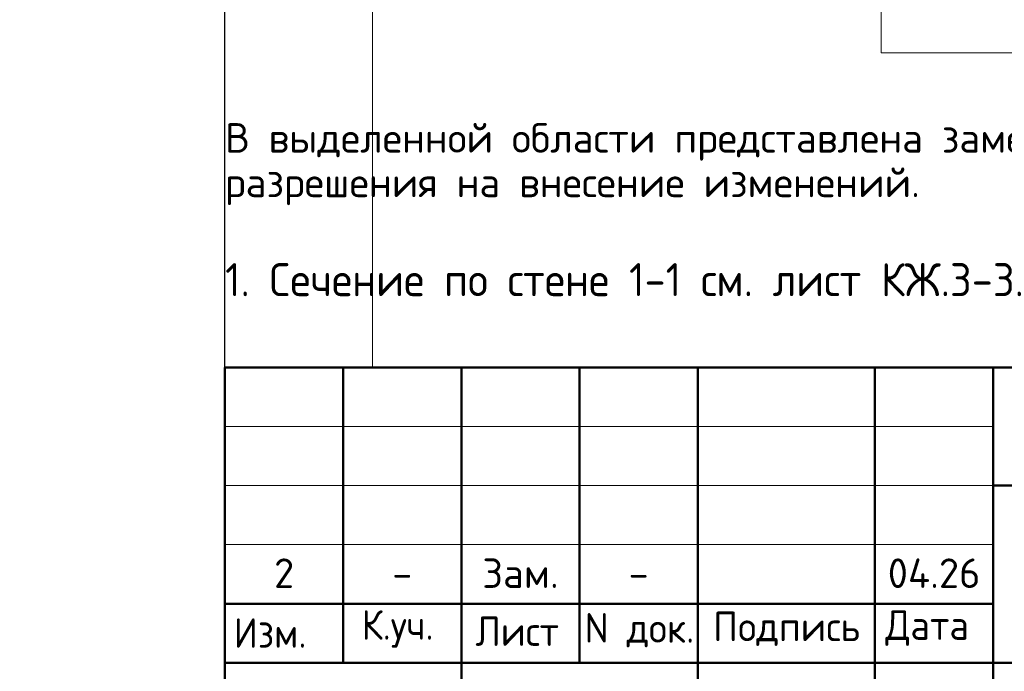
# Model space of a CAD drawing. Header units: millimetres. Extents: x 0 to 59400, y 0 to 42000.
# Tile 24 of 37: x 38663 to 46994, y 3428 to 8943. Entities that reach past the tile are written whole.
import ezdxf

# ---------------------------------------------------------------- set-up
doc = ezdxf.new("R2010")
doc.units = ezdxf.units.MM
doc.layers.add('Standard', color=7, linetype='Continuous', lineweight=25)
doc.styles.add('ISOCPEUR', font='txt')

msp = doc.modelspace()

# ---------------------------------------------------------------- linework, layer by layer
at = {"layer": 'Standard', "color": 254, "linetype": 'Continuous', "lineweight": 13, "true_color": 0xc4c4ff, "transparency": 33554687}
msp.add_line((45952.3, 28767.7), (45952.3, 8661.7), dxfattribs=at)
at = {"layer": 'Standard', "color": 7, "linetype": 'Continuous', "lineweight": 50, "transparency": 33554687}
for p, q in [((40400, 500), (40400, 6000)), ((40400, 6000), (58900, 6000)), ((41400, 3500), (41400, 6000)), ((42400, 500), (42400, 6000)), ((43400, 3500), (43400, 6000)), ((44400, 500), (44400, 6000)), ((45900, 500), (45900, 6000)), ((46900, 500), (46900, 6000)), ((46900, 5000), (58900, 5000)), ((40400, 4000), (46900, 4000)), ((40400, 4000), (46900, 4000)), ((40400, 3500), (46900, 3500)), ((40400, 3500), (46900, 3500)), ((46900, 3500), (58900, 3500))]:
    msp.add_line(p, q, dxfattribs=at)
at = {"layer": 'Standard', "color": 7, "linetype": 'Continuous', "lineweight": 13, "transparency": 33554687}
for p, q in [((40400, 5500), (46900, 5500)), ((40400, 5000), (46900, 5000)), ((40400, 4500), (46900, 4500))]:
    msp.add_line(p, q, dxfattribs=at)
for points in [[(41648.6, 6000), (58900, 6000), (58900, 28767.7), (41648.6, 28767.7), (41648.6, 6000)], [(58900, 500), (40400, 500), (40400, 6000), (58900, 6000), (58900, 500)], [(58900, 6000), (40400, 6000), (40400, 500), (58900, 500), (58900, 6000)]]:
    msp.add_lwpolyline(points, dxfattribs=at)
at = {"layer": 'Standard', "color": 254, "linetype": 'Continuous', "lineweight": 13, "true_color": 0xc4c4ff, "transparency": 33554687}
msp.add_lwpolyline([(45952.3, 8661.7), (52748.8, 8661.7), (52748.8, 28767.7)], dxfattribs=at)
at = {"layer": 'Standard', "color": 7, "linetype": 'Continuous', "lineweight": -3, "transparency": 33554687}
msp.add_lwpolyline([(18763.1, 500), (40400, 500), (40400, 21709.6), (18763.1, 21709.6), (18763.1, 500)], dxfattribs=at)
at = {"layer": 'Standard', "color": 7, "linetype": 'Continuous', "lineweight": 25, "transparency": 33554687}
msp.add_lwpolyline([(58900, 6000), (40400, 6000), (40400, 500), (58900, 500), (58900, 6000)], dxfattribs=at)

# ---------------------------------------------------------------- texts
at = {"layer": 'Standard', "color": 7, "linetype": 'Continuous', "lineweight": 13, "transparency": 33554687, "insert": (40400, 8067.7), "char_height": 250, "width": 17066.875, "attachment_point": 1, "line_spacing_factor": 0.903614}
msp.add_mtext('\\A1;{\\fISOCPEUR|i0|b0;\\H250.000000;\\W1.000000;\\C7;В выделенной области представлена замененная (актуальная) версия. Содержание изменения см. в листе}\\P{\\fISOCPEUR|i0|b0;\\H250.000000;\\W1.000000;\\C7;разрешения на внесение изменений.}\\P', dxfattribs=at)
at = {"layer": 'Standard', "color": 7, "linetype": 'Continuous', "lineweight": 13, "transparency": 33554687, "style": 'ISOCPEUR'}
for s, insert, char_height, width, attachment_point in [('\\A1;{\\fISOCPEUR|i0|b0;\\H279.999995;\\W1.000000;\\C7;1. Сечение по стене 1-1 см. лист КЖ.3-3.}\\P', (40400, 6742.7), 280, 7331.773, 4), ('\\A1;{\\fISOCPEUR|i0|b0;\\H250.000000;\\W1.000000;\\C7;2}\\P', (40900, 4258.3), 250, 272.222, 5), ('\\A1;{\\fISOCPEUR|i0|b0;\\H250.000000;\\W1.000000;\\C7;Зам.}\\P', (42900, 4258.3), 250, 778.728, 5), ('\\A1;{\\fISOCPEUR|i0|b0;\\H250.000000;\\W1.000000;\\C7;04.26}\\P', (46400, 4258.3), 250, 917.647, 5), ('\\A1;{\\fISOCPEUR|i0|b0;\\H250.000000;\\W1.000000;\\C7;-}\\P', (41900, 4258.3), 250, 272.222, 5), ('\\A1;{\\fISOCPEUR|i0|b0;\\H250.000000;\\W1.000000;\\C7;-}\\P', (43900, 4258.3), 250, 272.222, 5)]:
    msp.add_mtext(s, dxfattribs=dict(at, insert=insert, char_height=char_height, width=width, attachment_point=attachment_point))
at = {"layer": 'Standard', "color": 7, "linetype": 'Continuous', "lineweight": 25, "transparency": 33554687, "char_height": 250, "attachment_point": 7, "style": 'ISOCPEUR'}
for s, insert, width in [('\\W0.93;Изм.', (40474, 3627.5), 752.89), ('\\W0.93;К.уч.', (41556, 3627.5), 816.019), ('\\W0.94;Лист', (42519.1, 3642.8), 866.919), ('\\W0.95;N док.', (43442.5, 3630.6), 1068.118), ('\\W0.96;Подпись', (44529.4, 3642.8), 1344.294), ('\\W0.94;Дата', (45987.7, 3642.8), 967.736)]:
    msp.add_mtext(s, dxfattribs=dict(at, insert=insert, width=width))

doc.saveas('drawing.dxf')
